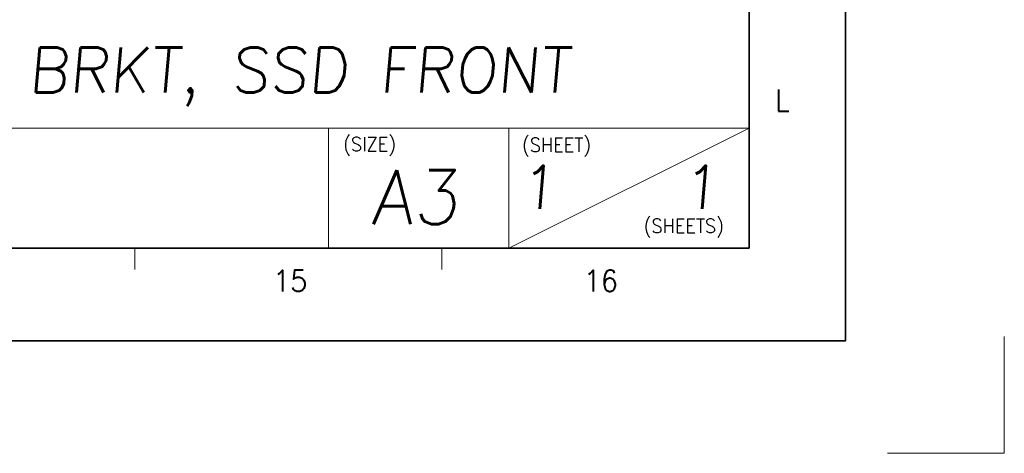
# Model space of a CAD drawing. Header units: millimetres. Extents: x 4497 to 11741, y 5958 to 12619.
# Tile 21 of 256: x 4872 to 4953, y 6449 to 6485. Entities that reach past the tile are written whole.
import ezdxf
from ezdxf.enums import TextEntityAlignment as Align

# ---------------------------------------------------------------- set-up
doc = ezdxf.new("R2010")
doc.units = ezdxf.units.MM
doc.header["$LTSCALE"] = 0.8
doc.linetypes.add('CENTER', pattern=[50.8, 31.75, -6.35, 6.35, -6.35])
doc.layers.get('0').update_dxf_attribs({"linetype": 'CONTINUOUS', "lineweight": 0})
doc.layers.add('1', color=2, linetype='CENTER', lineweight=0)
doc.layers.add('2', color=3, linetype='CONTINUOUS', lineweight=0)
doc.styles.get("Standard").update_dxf_attribs({"font": 'romans.shx', "width": 0.8, "oblique": 5, "bigfont": 'whgtxt.shx'})

msp = doc.modelspace()

# ---------------------------------------------------------------- linework, layer by layer
at = {"color": 7, "linetype": 'Continuous', "lineweight": 35}
for p, q in [((4931.827, 6466.191), (4931.827, 6747.976)), ((4529.378, 6466.191), (4931.827, 6466.191))]:
    msp.add_line(p, q, dxfattribs=at)
at = {"color": 7, "linetype": 'Continuous'}
for p, q in [((4931.827, 6466.191), (4931.827, 6529.074)), ((4856.368, 6476.033), (4931.827, 6476.033)), ((4897.378, 6466.191), (4897.378, 6476.033)), ((4912.142, 6466.191), (4912.142, 6476.033)), ((4912.142, 6466.191), (4931.827, 6476.033)), ((4856.368, 6466.191), (4931.827, 6466.191)), ((4856.368, 6466.191), (4931.827, 6466.191)), ((4873.57, 6466.191), (4931.827, 6466.191)), ((4881.521, 6464.432), (4881.521, 6466.191)), ((4906.674, 6464.432), (4906.674, 6466.191))]:
    msp.add_line(p, q, dxfattribs=at)
at = {"color": 7, "linetype": 'Continuous', "lineweight": 35}
msp.add_lwpolyline([(4519.723, 6755.583), (4519.723, 6458.583), (4939.723, 6458.583), (4939.723, 6755.583)], close=True, dxfattribs=at)
at = {"layer": '1'}
for p in [(4952.74, 6458.936), (4943.182, 6449.378)]:
    msp.add_line(p, (4952.74, 6449.378), dxfattribs=at)

# ---------------------------------------------------------------- texts
at = {"color": 7, "linetype": 'Continuous', "width": 0.933333}
for s, p in [('L', (4934.555, 6478.299)), ('16', (4919.686, 6463.518)), ('15', (4894.238, 6463.518))]:
    msp.add_text(s, height=1.759, dxfattribs=at).set_placement(p, align=Align.MIDDLE_CENTER)
for s, p in [('(SIZE)', (4898.584, 6475.283)), ('(SHEET)', (4913.231, 6475.222)), ('(SHEETS)', (4923.197, 6468.579))]:
    msp.add_text(s, height=1.1408, dxfattribs=at).set_placement(p, align=Align.TOP_LEFT)
at = {"linetype": 'Continuous', "oblique": 5}
for s, height, p in [('A3', 4.4313, (4900.874, 6468.159)), ('1', 3.545, (4913.01, 6469.404)), ('1', 3.545, (4926.309, 6469.404))]:
    msp.add_text(s, height=height, dxfattribs=at).set_placement(p)
at = {"layer": '2', "oblique": 5}
msp.add_text('BRKT, SSD FRONT', height=3.6864, dxfattribs=at).set_placement((4872.783, 6478.942))

doc.saveas('drawing.dxf')
